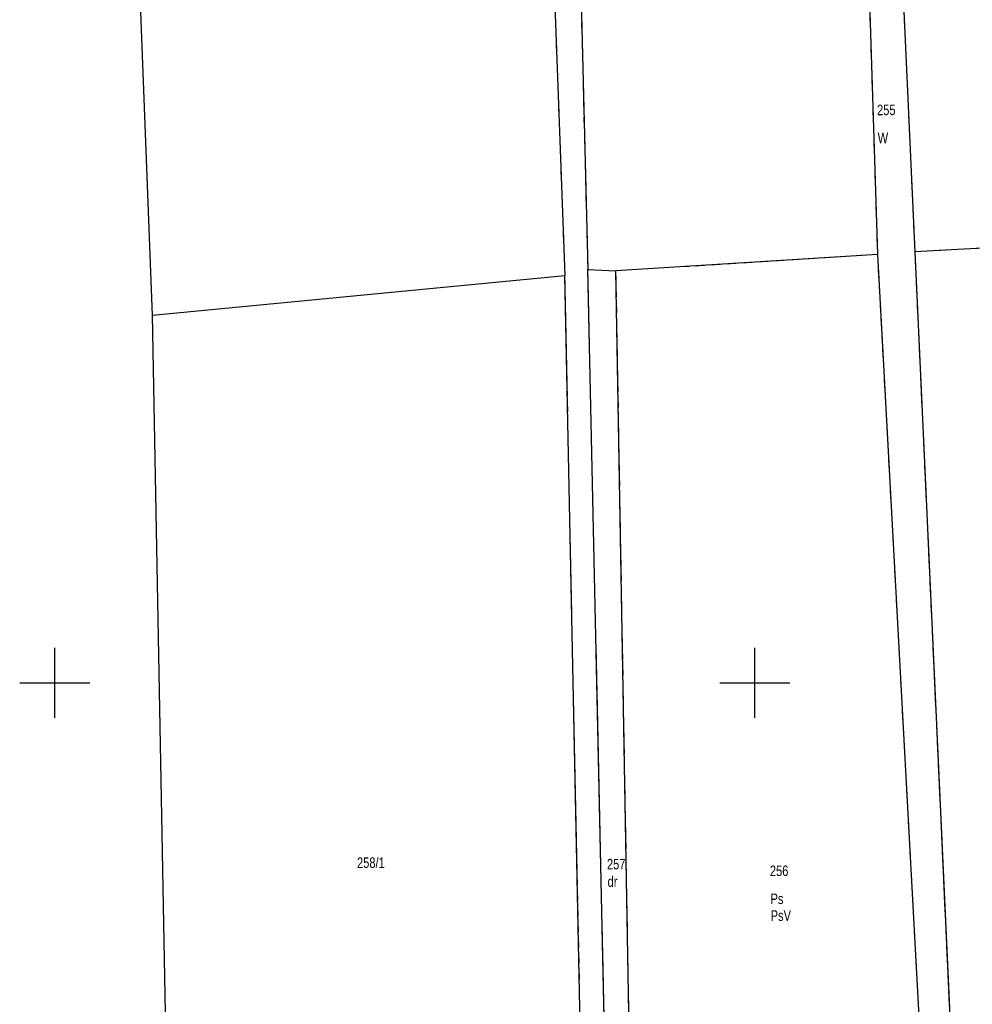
# Model space of a CAD drawing. Header units: metres. Extents: x 5548743 to 5556416, y 5707500 to 5714000.
# Tile 32 of 203: x 5551495 to 5551631, y 5711454 to 5711595. Entities that reach past the tile are written whole.
import ezdxf
from ezdxf.enums import TextEntityAlignment as Align

# ---------------------------------------------------------------- set-up
doc = ezdxf.new("R2010")
doc.units = ezdxf.units.M
doc.header["$MEASUREMENT"] = 0
doc.linetypes.add('1.5_0.75', pattern=[2.25, 1.5, -0.75])
doc.linetypes.add('219-1000', pattern=[0])
doc.layers.get('0').update_dxf_attribs({"color": 2, "linetype": 'CONTINUOUS', "lineweight": 5})
for name, color, linetype in [('209-oznaczenie konturu klasyfikacyjnego', 7, 'CONTINUOUS'), ('210-oznaczenie konturu użytku gruntowego', 7, 'CONTINUOUS'), ('211-numer działki ewidencyjnej', 7, 'CONTINUOUS'), ('217-kontur klasyfikacyjny', 7, 'CONTINUOUS'), ('218-kontur użytku gruntowego', 7, 'CONTINUOUS'), ('219-działka ewidencyjna', 7, 'CONTINUOUS'), ('Wstawianie ramki sekcyjnej z opisem', 7, 'CONTINUOUS')]:
    doc.layers.add(name, color=color, linetype=linetype)
doc.styles.get("Standard").update_dxf_attribs({"font": 'Working1250', "width": 0.75})

# ---------------------------------------------------------------- blocks, each defined once
blk = doc.blocks.new('RAMKA1000K')
at = {"color": 0}
for p, q in [((295, 500), (305, 500)), ((300, 495), (300, 500)), ((395, 500), (405, 500)), ((400, 495), (400, 500)), ((300, 0), (300, 5)), ((400, 0), (400, 5)), ((295, 0), (305, 0)), ((395, 0), (405, 0))]:
    blk.add_line(p, q, dxfattribs=at)

msp = doc.modelspace()

# ---------------------------------------------------------------- linework, layer by layer
at = {"layer": '217-kontur klasyfikacyjny', "color": 3, "linetype": '1.5_0.75', "lineweight": 18, "flags": 128}
for points in [[(5551658.79, 5711563.5), (5551622.86, 5711561.57)], [(5551622.86, 5711561.57), (5551630.88, 5711386)], [(5551617.52, 5711561.19), (5551580.17, 5711558.84)], [(5551627.02, 5711386.6), (5551617.52, 5711561.19)], [(5551580.17, 5711558.84), (5551583.05, 5711393.16)]]:
    msp.add_lwpolyline(points, dxfattribs=at)
at = {"layer": '218-kontur użytku gruntowego', "color": 70, "linetype": '1.5_0.75', "lineweight": 18, "flags": 128}
for points in [[(5551613.93, 5711674), (5551617.52, 5711561.19)], [(5551622.86, 5711561.57), (5551618.65, 5711653.92)], [(5551576.14, 5711559.05), (5551574.2, 5711637.56)], [(5551570.31, 5711627.33), (5551572.87, 5711558.19)], [(5551658.79, 5711563.5), (5551622.86, 5711561.57)], [(5551630.88, 5711386), (5551622.86, 5711561.57)], [(5551622.86, 5711561.57), (5551630.88, 5711386)], [(5551617.52, 5711561.19), (5551580.17, 5711558.84)], [(5551617.52, 5711561.19), (5551627.02, 5711386.6)], [(5551627.02, 5711386.6), (5551617.52, 5711561.19)], [(5551580.17, 5711558.84), (5551576.14, 5711559.05)], [(5551576.14, 5711559.05), (5551579.79, 5711393.13)], [(5551579.79, 5711393.13), (5551576.14, 5711559.05)], [(5551583.05, 5711393.16), (5551580.17, 5711558.84)], [(5551580.17, 5711558.84), (5551583.05, 5711393.16)], [(5551572.87, 5711558.19), (5551575.32, 5711439.1)]]:
    msp.add_lwpolyline(points, dxfattribs=at)
at = {"layer": '219-działka ewidencyjna', "color": 94, "linetype": '219-1000', "lineweight": 30, "flags": 128}
for points in [[(5551513.95, 5711552.51), (5551505.35, 5711776.32)], [(5551613.93, 5711674), (5551617.52, 5711561.19)], [(5551617.68, 5711675.1), (5551622.86, 5711561.57)], [(5551569.91, 5711637.97), (5551572.87, 5711558.19)], [(5551574.2, 5711637.56), (5551576.14, 5711559.05)], [(5551658.79, 5711563.5), (5551622.86, 5711561.57)], [(5551622.86, 5711561.57), (5551630.88, 5711386)], [(5551617.52, 5711561.19), (5551580.17, 5711558.84)], [(5551617.52, 5711561.19), (5551627.02, 5711386.6)], [(5551579.79, 5711393.13), (5551576.14, 5711559.05)], [(5551576.14, 5711559.05), (5551580.17, 5711558.84)], [(5551583.05, 5711393.16), (5551580.17, 5711558.84)], [(5551513.95, 5711552.51), (5551572.87, 5711558.19)], [(5551576.26, 5711393.11), (5551572.87, 5711558.19)], [(5551515.92, 5711447.74), (5551513.95, 5711552.51)]]:
    msp.add_lwpolyline(points, dxfattribs=at)

# ---------------------------------------------------------------- block references
at = {"layer": 'Wstawianie ramki sekcyjnej z opisem', "color": 8, "linetype": 'Continuous', "lineweight": 5}
for p in [(5551200, 5711500), (5551200, 5711500), (5551200, 5711500), (5551200, 5711500), (5551200, 5711000), (5551200, 5711000), (5551200, 5711000), (5551200, 5711000)]:
    msp.add_blockref('RAMKA1000K', p, dxfattribs=at)

# ---------------------------------------------------------------- texts
at = {"layer": '209-oznaczenie konturu klasyfikacyjnego', "color": 70, "linetype": 'Continuous', "lineweight": 18, "width": 0.79}
msp.add_text('PsV', height=1.5, dxfattribs=at).set_placement((5551602.26, 5711467.53), align=Align.TOP_LEFT)
at = {"layer": '210-oznaczenie konturu użytku gruntowego', "color": 70, "linetype": 'Continuous', "lineweight": 18, "width": 0.79}
for s, p in [('W', (5551617.55, 5711577.08)), ('dr', (5551578.97, 5711470.88)), ('Ps', (5551602.24, 5711468.43))]:
    msp.add_text(s, height=1.5, dxfattribs=at).set_placement(p)
at = {"layer": '211-numer działki ewidencyjnej', "color": 94, "linetype": 'Continuous', "lineweight": 30, "width": 0.79}
for s, p in [('255', (5551617.46, 5711581.08)), ('258/1', (5551543.18, 5711473.58)), ('256', (5551602.15, 5711472.43))]:
    msp.add_text(s, height=1.5, dxfattribs=at).set_placement(p)
msp.add_text('257', height=1.5, dxfattribs=at).set_placement((5551578.88, 5711474.88), align=Align.TOP_LEFT)

doc.saveas('drawing.dxf')
